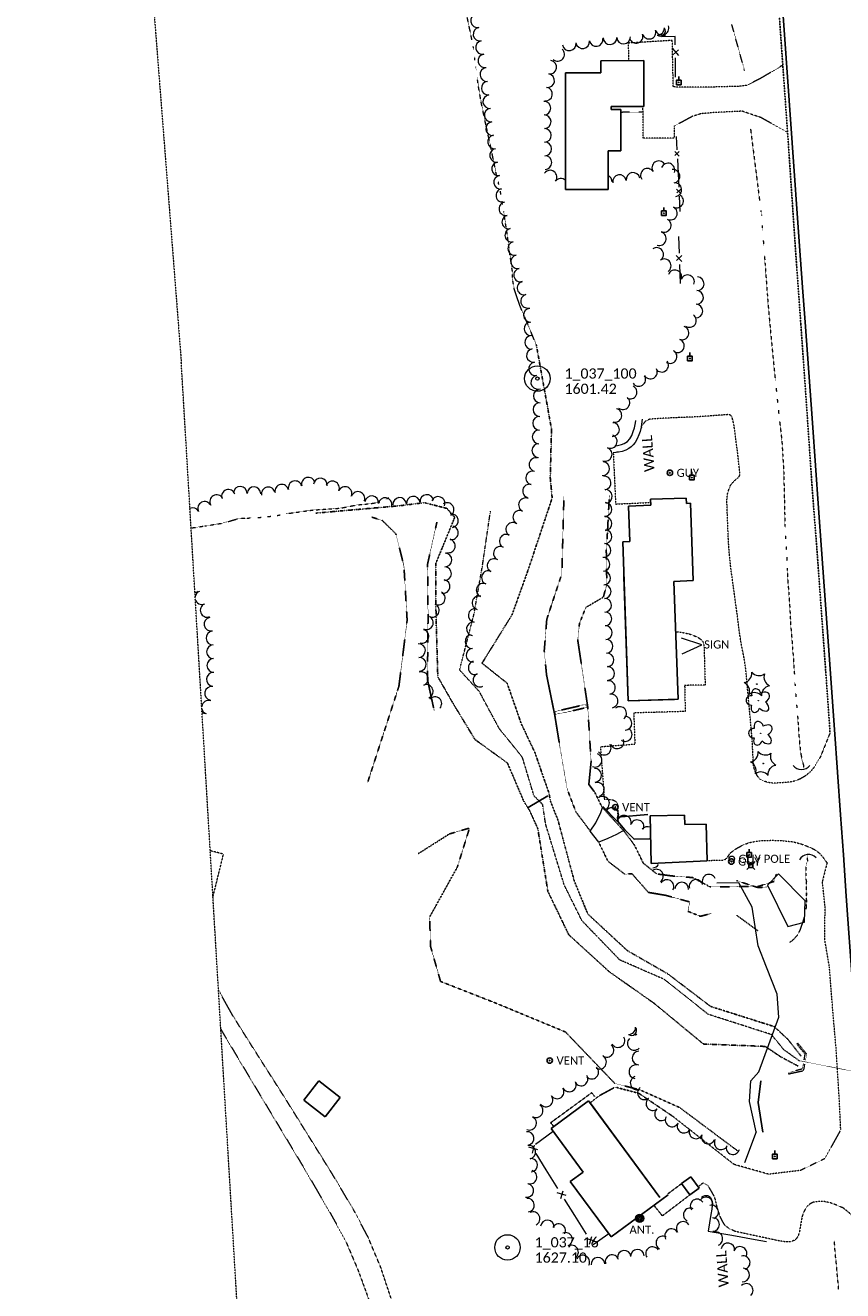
# Model space of a CAD drawing. Extents: x 386237 to 390135, y 96958 to 113752.
# Tile 82 of 116: x 387990 to 388472, y 106480 to 107226. Entities that reach past the tile are written whole.
import ezdxf
from ezdxf.enums import TextEntityAlignment as Align
from ezdxf.lldxf.tags import DXFTag

# ---------------------------------------------------------------- set-up
doc = ezdxf.new("R2010")
doc.units = 0
doc.header["$MEASUREMENT"] = 0
for name, pattern in [('Echnl', [0.68, 0.25, -0.03, 0.02, -0.03, 0.02, -0.03, 0.02, -0.03, 0.25]), ('Wisdot1', [0.0625, 0.03125, -0.03125]), ('Wisdot3', [0.1875, 0.125, -0.0625]), ('Wisdot5', [0.1, 0.05, -0.05]), ('Wisdot6', [0.375, 0.125, -0.0625, 0.03125, -0.0625, 0.03125, -0.0625])]:
    doc.linetypes.add(name, pattern=pattern)
for name, color, linetype, lineweight in [('E_BLD', 231, 'Continuous', 25), ('E_BLD_Steps', 31, 'Wisdot1', 25), ('E_DRN', 41, 'Continuous', 18), ('E_DRN_Pipe', 171, 'Wisdot5', 18), ('E_DRN_RipRap', 41, 'Eripr', 18), ('E_DTM_BreakLines', 31, 'Continuous', 25), ('E_DTM_SlopeBottom', 81, 'Wisdot1', 25), ('E_DTM_SlopeTop', 81, 'Wisdot1', 25), ('E_DWY', 51, 'Wisdot3', 18), ('E_LAND_TreeLine', 81, 'Etrel', 18), ('E_LAND_Vegetation', 81, 'Continuous', 18), ('E_MAP_Limits', 81, 'Wisdot3', 18), ('E_MAP_PassPoints', 41, 'Continuous', 18), ('E_MISCPROP', 31, 'Continuous', 18), ('E_MISCPROP_HvyDash', 231, 'Wisdot3', 25), ('E_MISCPROP_Railing', 31, 'Continuous', 18), ('E_MISCPROP_Solid', 231, 'Continuous', 18), ('E_PATH_Sidewalk', 51, 'Wisdot5', 18), ('E_RDWY', 21, 'Continuous', 25), ('E_RDWY_AsphConc', 201, 'Continuous', 25), ('E_RDWY_Gravel', 21, 'Wisdot3', 25), ('E_SGN', 21, 'Continuous', 18), ('E_STRUCT', 41, 'Continuous', 25), ('E_STRUCT_WingWall', 41, 'Wisdot1', 18), ('E_UTL_AG_Bold', 31, 'Continuous', 25), ('E_UTL_EGuyPole', 201, 'Continuous', 18), ('E_UTL_EGuyWire', 201, 'Continuous', 25), ('E_UTL_EPowerPole', 231, 'Eelec', 25), ('E_WAL', 41, 'Continuous', 25), ('E_WTR', 131, 'Wisdot6', 18), ('E_WTR_Channel', 131, 'Echnl', 18), ('E_WTR_Edge', 131, 'Echnl', 25), ('E_WTR_FlowLine', 131, 'Wisdot6', 18)]:
    doc.layers.add(name, color=color, linetype=linetype, lineweight=lineweight)
doc.styles.add('CalibriLight', font='calibril.ttf')
tags = doc.linetypes.add('Eelec', pattern='A,0.275,-0.05,["E",CalibriLight,S=0.07,R=0,X=-0.025,Y=-0.035],-0.05,0.875', length=1.25).pattern_tags.tags
tags[6] = DXFTag(74, 10)
doc.linetypes.add('Eripr', pattern='A,0,[90,dgnlstyle-ewdotudls.shx,S=0.000323,R=0,X=0,Y=0],-0.032175,[91,dgnlstyle-ewdotudls.shx,S=0.000413,R=0,X=0,Y=0],-0.051695,[92,dgnlstyle-ewdotudls.shx,S=0.000348,R=0,X=0,Y=0],-0.03362', length=0.11749)
doc.linetypes.add('Etrel', pattern='A,0,[14,dgnlstyle-ewdotudls.shx,S=0.00065925,R=0,X=0,Y=0],-0.082294', length=0.082294)

# ---------------------------------------------------------------- blocks, each defined once
blk = doc.blocks.new('PP')
at = {"layer": 'E_MAP_PassPoints', "lineweight": 0}
for radius in [7.5, 0.96]:
    blk.add_circle((0, 0), radius, dxfattribs=at)
blk = doc.blocks.new('ANT')
at = {"color": 0, "linetype": 'ByBlock', "lineweight": -2, "transparency": 16777216, "style": 'CalibriLight'}
blk.add_text('ANT.', height=12, dxfattribs=at).set_placement((0, 0), align=Align.MIDDLE_CENTER)
blk = doc.blocks.new('CULV')
at = {"color": 0, "linetype": 'ByBlock', "lineweight": -2, "transparency": 16777216}
blk.add_arc((0, 12.3), 12.3, 216.8699, 323.1301, dxfattribs=at)
blk = doc.blocks.new('GPOL')
at = {"color": 0, "linetype": 'ByBlock', "lineweight": -2, "transparency": 16777216}
for radius in [4, 0.5]:
    blk.add_circle((0, 0), radius, dxfattribs=at)
at = {"color": 0, "linetype": 'ByBlock', "lineweight": -2, "transparency": 16777216, "style": 'CalibriLight'}
blk.add_text('GUY POLE', height=12, dxfattribs=at).set_placement((10, 0), align=Align.MIDDLE_LEFT)
blk = doc.blocks.new('GUY')
at = {"color": 0, "linetype": 'ByBlock', "lineweight": -2, "transparency": 16777216}
for radius in [4, 0.5]:
    blk.add_circle((0, 0), radius, dxfattribs=at)
at = {"color": 0, "linetype": 'ByBlock', "lineweight": -2, "transparency": 16777216, "style": 'CalibriLight'}
blk.add_text('GUY', height=12, dxfattribs=at).set_placement((10, 0), align=Align.MIDDLE_LEFT)
blk = doc.blocks.new('PED')
at = {"color": 0, "linetype": 'ByBlock', "lineweight": -2, "transparency": 16777216}
for p, q in [((-2.5, 2.5), (-5.3, 5.3)), ((2.5, 2.5), (5.3, 5.3)), ((-2.5, -2.5), (-5.3, -5.3)), ((2.5, -2.5), (5.3, -5.3))]:
    blk.add_line(p, q, dxfattribs=at)
at = {"color": 0, "linetype": 'ByBlock', "lineweight": -2, "transparency": 16777216, "flags": 128}
blk.add_lwpolyline([(-2.5, -2.5), (2.5, -2.5), (2.5, 2.5), (-2.5, 2.5)], close=True, dxfattribs=at)
blk = doc.blocks.new('CTRE')
at = {"color": 0, "linetype": 'ByBlock', "lineweight": -2, "transparency": 16777216}
blk.add_circle((0, 0), 0.223, dxfattribs=at)
for centre, start, end in [((-12, 9), 280.2067, 5.9716), ((-13.8, -5.9), 340.2113, 65.9762), ((1.8, 14.9), 220.2113, 305.9762), ((13.8, 5.9), 160.2113, 245.9762), ((-1.8, -14.9), 40.2113, 125.9762)]:
    blk.add_arc(centre, 7.87, start, end, dxfattribs=at)
at = {"color": 0, "linetype": 'ByBlock', "lineweight": -2, "transparency": 16777216, "extrusion": (0, 0, -1)}
blk.add_arc((-12, -9), 7.87, 354.0728, 79.7489, dxfattribs=at)
blk = doc.blocks.new('POLE')
at = {"color": 0, "linetype": 'ByBlock', "lineweight": -2, "transparency": 16777216}
for radius in [4.46, 3.35, 2.23, 1.12]:
    blk.add_circle((0, 0), radius, dxfattribs=at)
blk = doc.blocks.new('PPOL')
at = {"color": 0, "linetype": 'ByBlock', "lineweight": -2, "transparency": 16777216}
blk.add_line((-0.1, 4.5), (-0.1, 11.6), dxfattribs=at)
at = {"color": 0, "linetype": 'ByBlock', "lineweight": -2, "transparency": 16777216, "flags": 128}
blk.add_lwpolyline([(-4.6, -4.5), (4.4, -4.5), (4.4, 4.5), (-4.6, 4.5)], close=True, dxfattribs=at)
at = {"color": 0, "linetype": 'ByBlock', "lineweight": -2, "transparency": 16777216}
blk.add_circle((0, 0), 0.582, dxfattribs=at)
blk = doc.blocks.new('SDSH')
at = {"color": 0, "linetype": 'ByBlock', "lineweight": -2, "transparency": 16777216}
blk.add_circle((0, 0), 1.5, dxfattribs=at)
for centre, radius, start, end in [((-8.6, 8.6), 10.7, 233.5697, 36.4341), ((-14.7, 14.7), 14.7, 268.683, 1.317)]:
    blk.add_arc(centre, radius, start, end, dxfattribs=at)
blk = doc.blocks.new('SIGN')
at = {"color": 0, "linetype": 'ByBlock', "lineweight": -2, "transparency": 16777216, "style": 'CalibriLight'}
blk.add_text('SIGN', height=12, dxfattribs=at).set_placement((0, 0), align=Align.MIDDLE_CENTER)
blk = doc.blocks.new('DTRE')
at = {"color": 0, "linetype": 'ByBlock', "lineweight": -2, "transparency": 16777216}
blk.add_circle((-0.2, 0), 0.183, dxfattribs=at)
for centre, major_axis, ratio in [((-5.9, 0.2), (4.93, -0.12), 0.832022), ((-1.9, 5.3), (1.36, -4.98), 0.782863), ((4.1, 2.7), (-5.27, -2.93), 0.691916), ((-2.5, -5.2), (1.8, 4.86), 0.716896), ((3.5, -3.7), (-5.01, 4.58), 0.560249)]:
    blk.add_ellipse(centre, major_axis=major_axis, ratio=ratio, start_param=1.570796, end_param=4.712389, dxfattribs=at)
blk = doc.blocks.new('VENT')
at = {"color": 0, "linetype": 'ByBlock', "lineweight": -2, "transparency": 16777216}
for radius in [4, 0.5]:
    blk.add_circle((0, 0), radius, dxfattribs=at)
at = {"color": 0, "linetype": 'ByBlock', "lineweight": -2, "transparency": 16777216, "style": 'CalibriLight'}
blk.add_text('VENT', height=12, dxfattribs=at).set_placement((10, 0), align=Align.MIDDLE_LEFT)

msp = doc.modelspace()

# ---------------------------------------------------------------- linework, layer by layer
at = {"layer": 'E_BLD', "ltscale": 5}
for p, q in [((388354.83, 107205.38), (388329.56, 107205.35)), ((388329.56, 107205.35), (388329.56, 107198.13)), ((388354.86, 107178.43), (388354.83, 107205.38)), ((388329.56, 107198.13), (388308.59, 107198.12)), ((388308.59, 107198.12), (388308.65, 107129.5)), ((388335.6, 107178.41), (388354.86, 107178.43)), ((388335.61, 107176.5), (388335.6, 107178.41)), ((388341.36, 107176.5), (388335.61, 107176.5)), ((388341.38, 107152.2), (388341.36, 107176.5)), ((388333.84, 107152.19), (388341.38, 107152.2)), ((388333.86, 107129.52), (388333.84, 107152.19)), ((388308.65, 107129.5), (388333.86, 107129.52)), ((388358.78, 106946.86), (388379.89, 106947.61)), ((388358.9, 106943.36), (388358.78, 106946.86)), ((388379.89, 106947.61), (388380, 106944.39)), ((388345.82, 106942.9), (388358.9, 106943.36)), ((388346.56, 106921.96), (388345.82, 106942.9)), ((388380, 106944.39), (388382.4, 106944.48)), ((388382.4, 106944.48), (388384.01, 106898.91)), ((388342.39, 106921.81), (388346.56, 106921.96)), ((388345.52, 106828.05), (388342.39, 106921.81)), ((388345.52, 106828.05), (388343.08, 106901.15)), ((388384.01, 106898.91), (388372.56, 106898.5)), ((388372.56, 106898.5), (388375.01, 106829.02)), ((388375.01, 106829.02), (388345.52, 106828.05)), ((388372.95, 106828.95), (388345.52, 106828.05)), ((388358.55, 106760.28), (388378.88, 106760.7)), ((388359.13, 106732.29), (388358.55, 106760.28)), ((388378.88, 106760.7), (388379, 106755.14)), ((388379, 106755.14), (388391.66, 106755.4)), ((388391.66, 106755.4), (388392.23, 106733.69)), ((388392.23, 106733.69), (388359.13, 106732.29)), ((388154.36, 106592.72), (388163.2, 106604.12)), ((388163.2, 106604.12), (388175.81, 106594.34)), ((388166.97, 106582.94), (388154.36, 106592.72)), ((388175.81, 106594.34), (388166.97, 106582.94)), ((388300.21, 106576.04), (388322.33, 106592.35)), ((388322.33, 106592.35), (388364.36, 106535.28)), ((388364.36, 106535.28), (388323.23, 106591.13)), ((388319.16, 106550.35), (388300.21, 106576.04)), ((388311.52, 106544.72), (388319.16, 106550.35)), ((388335.58, 106512.09), (388311.52, 106544.72)), ((388382.49, 106547.51), (388377.13, 106543.56)), ((388377.13, 106543.56), (388382.01, 106536.94)), ((388387.37, 106540.88), (388382.49, 106547.51)), ((388369.22, 106536.89), (388335.58, 106512.09)), ((388382.01, 106536.94), (388387.37, 106540.88))]:
    msp.add_line(p, q, dxfattribs=at)
at = {"layer": 'E_BLD_Steps', "flags": 128}
for points in [[(388302.52, 106820.1), (388302.16, 106821.69), (388308.09, 106823.06), (388314.98, 106824.65), (388318.9, 106825.65), (388320.62, 106825.96), (388321.15, 106824.26), (388319.43, 106823.77)], [(388302.52, 106820.1), (388308.48, 106821.21), (388315.45, 106822.8), (388319.43, 106823.77)]]:
    msp.add_lwpolyline(points, dxfattribs=at)
at = {"layer": 'E_DRN_Pipe', "flags": 128}
msp.add_lwpolyline([(388447.15, 106615.85), (388568.15, 106591.83)], dxfattribs=at)
at = {"layer": 'E_DRN_RipRap', "flags": 128}
msp.add_lwpolyline([(388343.69, 106752.1), (388338.72, 106749.23), (388333.67, 106746.93), (388328.26, 106744.7), (388323.28, 106751.28), (388326.58, 106756.16), (388329.49, 106762.2), (388330.7, 106765.81), (388339.04, 106757.15), (388343.69, 106752.1)], dxfattribs=at)
at = {"layer": 'E_DTM_BreakLines', "flags": 128}
for points in [[(388325.66, 106774.71), (388322.4, 106778.68), (388323.76, 106792.62)], [(388425.05, 106573.83), (388422.21, 106591.35), (388423.82, 106604.11)]]:
    msp.add_lwpolyline(points, dxfattribs=at)
at = {"layer": 'E_DTM_SlopeBottom', "flags": 128}
for points in [[(388323.28, 106751.28), (388314.83, 106762.58), (388309.68, 106776.01), (388305.26, 106801.67), (388302.41, 106819.33), (388301.92, 106821.78), (388297.5, 106843.39), (388296.15, 106857.55), (388297.64, 106876.12), (388306.52, 106902.94), (388307.76, 106948.47)], [(388192.02, 106779.86), (388210.49, 106836.69), (388215.34, 106875.57), (388213.44, 106907.64), (388208.7, 106926.48), (388200.79, 106934.31), (388194.42, 106936.36)], [(388347.91, 106726.13), (388343.55, 106725.94), (388333.69, 106733.53), (388328.26, 106744.7)], [(388381.86, 106709.55), (388367.8, 106713.42), (388357.53, 106715.16), (388347.91, 106726.13)], [(388394.6, 106702.75), (388388.16, 106701.08), (388380.87, 106704), (388381.86, 106709.55)]]:
    msp.add_lwpolyline(points, dxfattribs=at)
at = {"layer": 'E_DTM_SlopeBottom'}
msp.add_lwpolyline([(388422.09, 106692.48), (388409.51, 106701.74)], dxfattribs=at)
at = {"layer": 'E_DTM_SlopeTop', "flags": 128}
for points in [[(388333.38, 106927.06), (388334.52, 106948.83)], [(388231.34, 106822.09), (388227.3, 106840.58), (388227.67, 106877.51), (388227.41, 106908.8), (388232.87, 106933.36)], [(388323.76, 106792.62), (388321.78, 106824.51), (388315.91, 106863.81), (388316.91, 106873.62), (388320.6, 106883.07), (388330.97, 106889.17), (388333.02, 106896.64), (388332.72, 106917.05), (388333.38, 106927.06)], [(388349.28, 106743.1), (388343.41, 106751), (388330.04, 106765.69), (388325.66, 106774.71)], [(388410.4, 106562.64), (388375.93, 106588.37), (388352.37, 106598.85), (388337.72, 106602.58), (388308.64, 106632.91), (388267.37, 106650.01), (388235.04, 106662.68), (388229.13, 106683.34), (388228.58, 106700.63), (388244.97, 106730.19), (388252.1, 106753.07), (388240.3, 106749.64), (388221.73, 106737.91)], [(388421.94, 106718.58), (388393.77, 106718.5), (388383.62, 106723.9), (388371.15, 106724.9), (388362.44, 106726.06), (388354.54, 106732.38), (388349.28, 106743.1)], [(388432.96, 106725.86), (388431.54, 106721.59)], [(388421.94, 106718.58), (388431.54, 106721.59)]]:
    msp.add_lwpolyline(points, dxfattribs=at)
at = {"layer": 'E_DTM_SlopeTop'}
msp.add_lwpolyline([(388409.49, 106722.09), (388422.3, 106717.95), (388428.49, 106718.48)], dxfattribs=at)
at = {"layer": 'E_DWY', "flags": 128}
for points in [[(388436.76, 107202.71), (388423.69, 107194.93), (388415.63, 107190.84), (388410.71, 107190.22), (388395.79, 107189.82), (388378.5, 107189.68), (388372.21, 107189.91), (388371.61, 107217.29), (388345.61, 107215.73), (388345.88, 107205.37)], [(388439.56, 107163.16), (388423.91, 107171.81), (388412.78, 107175.58), (388396.41, 107174.8), (388388.35, 107174.07), (388383.58, 107172.56), (388376.41, 107168.73), (388372.77, 107166.92), (388372.79, 107159.73), (388354.49, 107159.78), (388354.43, 107174.6), (388354.2, 107178.43)], [(388464.61, 106809.25), (388459.07, 106795.41), (388455.52, 106789.26), (388452.98, 106786.23), (388449.89, 106783.71), (388447.01, 106782.03), (388443.98, 106780.83), (388440.93, 106780.2), (388436.56, 106779.8), (388431.31, 106779.53), (388428.05, 106779.92), (388425.09, 106780.98), (388423.03, 106782.12), (388421.63, 106783.99), (388420.41, 106786.48), (388419.75, 106788.59), (388419.38, 106791.24), (388418.72, 106805.42), (388416.66, 106827.87), (388414.92, 106846.92), (388413.9, 106853.49), (388412.26, 106861.67), (388410.88, 106870.68), (388409.91, 106878.73), (388408.03, 106892.6), (388406.29, 106905.01), (388405.26, 106914.45), (388404.72, 106922.18), (388404.38, 106929.93), (388403.95, 106941.4), (388403.78, 106946.28), (388404.19, 106950.03), (388404.94, 106952.61), (388406.05, 106955.25), (388408.08, 106957.72), (388410.22, 106959.41), (388411.24, 106960.57), (388411.49, 106961.52), (388411.42, 106962.88), (388410.15, 106974.23), (388407.94, 106990.85), (388406.89, 106995.11), (388406.18, 106996.23), (388405.76, 106996.46), (388404.72, 106996.78), (388386.71, 106995.46), (388367.66, 106994.66), (388358.53, 106994.09), (388357.23, 106993.62), (388355.91, 106992.83), (388355.12, 106992.14), (388354.51, 106991.21), (388354.05, 106990.4), (388353.13, 106988.6)], [(388336.84, 106974.3), (388338.23, 106944.05), (388358.85, 106945)], [(388373.61, 106868.91), (388377.44, 106868.43), (388382.33, 106867.29), (388386.39, 106865.7), (388388.88, 106864), (388389.76, 106862.77), (388390.17, 106861.76), (388390.3, 106860.66), (388391, 106837.37), (388378.9, 106837.17), (388379.24, 106821.79), (388348.9, 106820.94), (388349.57, 106802.41), (388329.29, 106800.87), (388330.78, 106780.79), (388331.5, 106770.15), (388334.88, 106769.94), (388336.41, 106769.73), (388337.11, 106769.5), (388338.06, 106768.98), (388338.48, 106768.64), (388339.01, 106768.03), (388339.36, 106767.38), (388339.47, 106767.01), (388339.53, 106766.42), (388339.37, 106759.55)], [(388392.97, 106734.05), (388400.3, 106734.11), (388402.02, 106734.31), (388402.95, 106734.68), (388403.77, 106735.41), (388404.55, 106736.48), (388405.43, 106737.83), (388406.34, 106738.81), (388407.49, 106739.68), (388408.8, 106740.6), (388410.92, 106741.85), (388413.81, 106743.33), (388416.92, 106744.49), (388421.08, 106745.33), (388425.16, 106745.76), (388430.95, 106745.89), (388436.33, 106745.67), (388442.73, 106745.01), (388447.29, 106743.81), (388451.26, 106742.35), (388455.28, 106740.55), (388458.16, 106738.46), (388460.59, 106735.65), (388462.82, 106732.51), (388460.05, 106721.6)], [(388100.89, 106712.53), (388107.1, 106737.73), (388099.27, 106739.71)], [(388461.48, 106687.41), (388461.69, 106706.73), (388460.05, 106721.6)], [(388464.26, 106671.01), (388461.48, 106687.41)], [(388470.91, 106575.32), (388470.12, 106592.18), (388469.1, 106608.65), (388468.08, 106624.46), (388466.77, 106639.2), (388465.31, 106657.14), (388464.26, 106671.01)], [(388210.76, 106407.35), (388211.91, 106417.86), (388212.39, 106427.81), (388212.03, 106438.22), (388211.26, 106448.92), (388209.7, 106458.88), (388206.27, 106474.73), (388199.74, 106494.29), (388192.39, 106511.79), (388184.21, 106527.34), (388171.31, 106549.05), (388156.27, 106573.2), (388143.08, 106594.39), (388123.07, 106625.82), (388112.61, 106642.47), (388104.14, 106657.71)], [(388105.51, 106634.48), (388125.8, 106600.52), (388153.99, 106553.65), (388169.98, 106526.2), (388178.89, 106510.19), (388186.34, 106492.69), (388193.13, 106474.15), (388196.91, 106459.64), (388198.54, 106447.96), (388199.38, 106438.07), (388199.57, 106426.74), (388198.06, 106407.68)], [(388328.72, 106595.43), (388323.23, 106591.13)], [(388408.03, 106554.82), (388371.64, 106583.38)], [(388470.51, 106574.57), (388461.48, 106558.2), (388447.24, 106551.31), (388428.42, 106549.06), (388408.03, 106554.82)], [(388396.26, 106536.21), (388394.45, 106539.47), (388392.47, 106542.49), (388391.41, 106543.24), (388390.58, 106543.67), (388389.77, 106543.75), (388388.88, 106543.25), (388386.91, 106541.51)], [(388485.99, 106510.33), (388480.13, 106521.28), (388477.07, 106525.39), (388472.39, 106529.15), (388468.76, 106530.77), (388465.01, 106532.11), (388461.55, 106532.92), (388458.4, 106533.05), (388454.72, 106532.62), (388452.85, 106531.58), (388451.14, 106530.13), (388449.34, 106527.32), (388448.12, 106524.12), (388447.35, 106519.84), (388446.59, 106515.29), (388445.75, 106512.52), (388444.07, 106510.25), (388441.38, 106509.31), (388437.68, 106509.29), (388433.82, 106509.94), (388408.95, 106515.28), (388405.32, 106516.9), (388402.63, 106518.97), (388401.01, 106521.63), (388399.65, 106524.59), (388398.54, 106528.1), (388397.56, 106531.61), (388397.04, 106534.19), (388396.26, 106536.21)]]:
    msp.add_lwpolyline(points, dxfattribs=at)
at = {"layer": 'E_LAND_TreeLine'}
for p, q in [((388434.27, 106726.18), (388427.82, 106719.39)), ((388449.89, 106710.25), (388434.27, 106726.18)), ((388410.83, 106720.71), (388397.8, 106720.56)), ((388418.76, 106706.52), (388410.83, 106720.71)), ((388427.82, 106719.39), (388439.63, 106695.12)), ((388449.48, 106697.64), (388449.89, 106710.25)), ((388422.2, 106683.65), (388418.76, 106706.52)), ((388439.63, 106695.12), (388449.48, 106697.64)), ((388427.11, 106671.15), (388422.2, 106683.65)), ((388433.52, 106655.27), (388427.11, 106671.15)), ((388434.37, 106641.72), (388433.52, 106655.27)), ((388422.72, 106609.43), (388434.37, 106641.72)), ((388417.1, 106591.93), (388417.98, 106604.04)), ((388417.98, 106604.04), (388422.72, 106609.43)), ((388421.12, 106574.12), (388417.1, 106591.93)), ((388421.12, 106574.12), (388414.21, 106555.86))]:
    msp.add_line(p, q, dxfattribs=at)
at = {"layer": 'E_LAND_Vegetation'}
for centre, radius, start, end in [((388256.84, 107228.9), 4.01, 100.43486, 280.41954), ((388258.29, 107221.02), 4.01, 100.43486, 280.41954), ((388357.96, 107222.15), 4.01, 197.80872, 17.7934), ((388365.59, 107224.6), 4.01, 197.80872, 17.7934), ((388259.74, 107213.14), 4.01, 100.43486, 280.41954), ((388310.91, 107215.26), 4.01, 189.0257, 9.01037), ((388318.82, 107216.52), 4.01, 189.0257, 9.01037), ((388326.73, 107217.78), 4.01, 189.0257, 9.01037), ((388334.91, 107218.92), 4.01, 182.35838, 2.34305), ((388342.91, 107219.25), 4.01, 182.35838, 2.34305), ((388350.33, 107219.7), 4.01, 197.80872, 17.7934), ((388261.19, 107205.26), 4.01, 100.43486, 280.41954), ((388304.06, 107209.11), 4.01, 228.38078, 48.36546), ((388262.28, 107197.17), 4.01, 96.12274, 276.10742), ((388299.4, 107201.5), 4.01, 261.12165, 81.10633), ((388263.14, 107189.2), 4.01, 96.12274, 276.10742), ((388298.16, 107193.59), 4.01, 261.12165, 81.10633), ((388263.99, 107181.23), 4.01, 96.12274, 276.10742), ((388296.92, 107185.67), 4.01, 261.12165, 81.10633), ((388264.85, 107173.26), 4.01, 96.12274, 276.10742), ((388295.99, 107177.36), 4.01, 271.16061, 91.14529), ((388265.7, 107165.29), 4.01, 96.12274, 276.10742), ((388296.15, 107169.35), 4.01, 271.16061, 91.14529), ((388296.31, 107161.34), 4.01, 271.16061, 91.14529), ((388266.82, 107157.45), 4.01, 98.60396, 278.58864), ((388296.46, 107153.34), 4.01, 270.7119, 90.69658), ((388268.02, 107149.53), 4.01, 98.60396, 278.58864), ((388296.56, 107145.33), 4.01, 270.7119, 90.69658), ((388269.21, 107141.6), 4.01, 98.60396, 278.58864), ((388299.6, 107136.73), 4.01, 323.16741, 143.15209), ((388348.48, 107135.44), 4.02, 9.56243, 189.54711), ((388356.93, 107137.8), 4.02, 33.39563, 213.3803), ((388363.64, 107142.22), 4.02, 33.39563, 213.3803), ((388369.07, 107140.94), 4.02, 339.3472, 159.33188), ((388372.1, 107137.3), 4.02, 277.58115, 97.56583), ((388270.41, 107133.68), 4.01, 98.60396, 278.58864), ((388306.01, 107131.93), 4.01, 48.89088, 143.15209), ((388332.19, 107133.88), 4.02, 0.21597, 65.47665), ((388340.55, 107134.1), 4.02, 9.56243, 189.54711), ((388373.16, 107129.34), 4.02, 277.58115, 97.56583), ((388271.76, 107125.93), 4.01, 102.58701, 282.57169), ((388374.16, 107122.64), 4.02, 243.12521, 63.10988), ((388273.5, 107118.11), 4.01, 102.58701, 282.57169), ((388370.52, 107115.48), 4.02, 243.12521, 63.10988), ((388275.25, 107110.29), 4.01, 102.58701, 282.57169), ((388366.89, 107108.31), 4.02, 243.12521, 63.10988), ((388276.99, 107102.47), 4.01, 102.58701, 282.57169), ((388364.01, 107100.51), 4.02, 250.92868, 70.91336), ((388278.74, 107094.65), 4.01, 102.58701, 282.57169), ((388362.4, 107091.15), 4.02, 304.10732, 124.092), ((388280.49, 107086.83), 4.01, 102.58701, 282.57169), ((388366.91, 107084.49), 4.02, 304.10732, 124.092), ((388282.23, 107079.01), 4.01, 102.58701, 282.57169), ((388373.12, 107077.97), 4.02, 338.67251, 158.65719), ((388284.25, 107071.34), 4.01, 104.89406, 284.87874), ((388380.61, 107075.05), 4.02, 338.67251, 158.65719), ((388386.31, 107073.9), 4.02, 267.17362, 87.15829), ((388286.31, 107063.59), 4.01, 104.89406, 284.87874), ((388385.92, 107065.88), 4.02, 267.17362, 87.15829), ((388287.92, 107055.34), 4.01, 92.89076, 272.87544), ((388385.52, 107057.85), 4.02, 267.17362, 87.15829), ((388288.33, 107047.33), 4.01, 92.89076, 272.87544), ((388381.74, 107052.24), 4.02, 234.60847, 54.59314), ((388288.73, 107039.33), 4.01, 92.89076, 272.87544), ((388377.32, 107044.9), 4.02, 250.93001, 70.91469), ((388289.73, 107031.62), 4.01, 99.24661, 279.23128), ((388374.7, 107037.3), 4.02, 250.93001, 70.91469), ((388291.02, 107023.71), 4.01, 99.24661, 279.23128), ((388365.36, 107025.88), 4.02, 217.08155, 37.06623), ((388370.33, 107030.97), 4.02, 238.75646, 58.74114), ((388358.77, 107021.86), 4.02, 208.57872, 28.5634), ((388292.3, 107015.8), 4.01, 99.24661, 279.23128), ((388346.75, 107009.98), 4.02, 243.72178, 63.70646), ((388351.83, 107017.46), 4.02, 213.30896, 33.29364), ((388293.75, 107007.76), 4.02, 88.61378, 268.59846), ((388342.54, 107003.74), 4.02, 230.36117, 50.34584), ((388293.55, 106999.72), 4.02, 88.61378, 268.59846), ((388337.8, 106996.33), 4.02, 255.16696, 75.15164), ((388293.36, 106991.68), 4.02, 88.61378, 268.59846), ((388336.4, 106987.97), 4.02, 268.20962, 88.1943), ((388293.13, 106983.63), 4.02, 88.33896, 268.32364), ((388335.09, 106980.92), 4.02, 246.97309, 66.95777), ((388292.89, 106975.59), 4.02, 88.33896, 268.32364), ((388332.1, 106973.37), 4.02, 249.18846, 69.17314), ((388291.28, 106967.32), 4.02, 77.27554, 257.26022), ((388330.59, 106964.95), 4.02, 264.58517, 84.56985), ((388289.36, 106959.43), 4.02, 75.4166, 255.40128), ((388331.49, 106956.51), 4.02, 276.79147, 96.77615), ((388116.96, 106950.44), 4.02, 358.05871, 178.04339), ((388125, 106950.17), 4.02, 358.05871, 178.04339), ((388133.51, 106950.02), 4.02, 11.14523, 191.12991), ((388141.4, 106951.58), 4.02, 11.14523, 191.12991), ((388149.32, 106953.65), 4.02, 15.00216, 194.98684), ((388157.09, 106955.73), 4.02, 15.00216, 194.98684), ((388164.21, 106955.29), 4.02, 352.60295, 172.58763), ((388171.36, 106953.51), 4.02, 336.25924, 156.24392), ((388178.72, 106950.27), 4.02, 336.25924, 156.24392), ((388287.47, 106951.68), 4.02, 77.00254, 256.98721), ((388095.97, 106941.51), 4.02, 27.11284, 207.09752), ((388103.09, 106945.49), 4.02, 30.24464, 210.22932), ((388110.02, 106948.6), 4.02, 19.08122, 199.0659), ((388186.34, 106947.36), 4.02, 339.25249, 159.23717), ((388194.44, 106944.81), 4.02, 352.65887, 172.64355), ((388202.42, 106943.78), 4.02, 352.65887, 172.64355), ((388210.87, 106943.84), 4.02, 4.91147, 184.89615), ((388218.97, 106944.54), 4.02, 7.34797, 187.33265), ((388226.95, 106945.57), 4.02, 7.34797, 187.33265), ((388233.62, 106944.4), 4.02, 338.89693, 158.88161), ((388285.06, 106943.6), 4.02, 65.65652, 245.64119), ((388332.13, 106948.59), 4.02, 274.1412, 94.12588), ((388089.01, 106937.81), 4.02, 31.45644, 115.00691), ((388238.92, 106940.76), 4.02, 304.05796, 124.04264), ((388241.45, 106934.24), 4.02, 279.99631, 99.98098), ((388281.74, 106936.28), 4.02, 65.65652, 245.64119), ((388331.99, 106940.87), 4.02, 265.86916, 85.85383), ((388241.42, 106927.11), 4.02, 258.73274, 78.71741), ((388277.56, 106929.12), 4.02, 58.8387, 238.82337), ((388332.03, 106932.56), 4.02, 273.37376, 93.35844), ((388239.67, 106919.38), 4.02, 255.56592, 75.5506), ((388273.76, 106922.16), 4.02, 61.9053, 241.88998), ((388332.01, 106924.83), 4.02, 265.28402, 85.2687), ((388270.3, 106915), 4.02, 64.45132, 244.436), ((388331.38, 106916.79), 4.02, 265.94258, 85.92726), ((388237.64, 106911.12), 4.02, 268.44001, 88.42469), ((388266.55, 106907.78), 4.02, 61.84965, 241.83433), ((388330.83, 106908.52), 4.02, 272.52659, 92.51127), ((388237.42, 106903.08), 4.02, 268.44001, 88.42469), ((388263.21, 106900.69), 4.02, 67.18019, 247.16487), ((388331.18, 106900.48), 4.02, 272.52659, 92.51127), ((388236.54, 106895.41), 4.02, 260.12012, 80.10479), ((388260.09, 106893.27), 4.02, 67.18019, 247.16487), ((388331.53, 106892.47), 4.02, 271.7305, 91.71518), ((388089.97, 106896.02), 4.02, 273.95061, 301.96405), ((388094.39, 106888.87), 4.02, 112.00412, 172.47363), ((388094.39, 106888.87), 4.02, 194.31159, 291.9888), ((388233.73, 106888.61), 4.02, 243.32712, 63.3118), ((388257.68, 106885.85), 4.02, 73.39355, 253.37823), ((388331.77, 106884.43), 4.02, 271.7305, 91.71518), ((388097.4, 106881.41), 4.02, 112.00412, 291.9888), ((388230.17, 106881.34), 4.02, 244.71787, 64.70254), ((388255.45, 106878.46), 4.02, 82.22106, 262.20573), ((388331.95, 106876.4), 4.02, 271.26924, 91.25391), ((388099.71, 106873.3), 4.02, 100.40333, 280.388), ((388226.73, 106874.07), 4.02, 244.71787, 64.70254), ((388254.36, 106870.49), 4.02, 82.22106, 262.20573), ((388332.22, 106868.29), 4.02, 273.13433, 93.119), ((388100.8, 106865.1), 4.02, 93.60718, 273.59185), ((388224.06, 106866.11), 4.02, 255.06178, 75.04646), ((388253.46, 106862.98), 4.02, 94.81616, 274.80084), ((388332.65, 106860.26), 4.02, 273.13433, 93.119), ((388101.15, 106856.98), 4.02, 91.39331, 271.37799), ((388222.08, 106857.67), 4.02, 273.07016, 93.05484), ((388254.14, 106854.96), 4.02, 94.81616, 274.80084), ((388333.19, 106852.19), 4.02, 274.09696, 94.08164), ((388101.35, 106848.94), 4.02, 91.39331, 271.37799), ((388222.51, 106849.64), 4.02, 273.07016, 93.05484), ((388255.41, 106847.53), 4.02, 107.38388, 287.36856), ((388101.06, 106840.74), 4.02, 87.04623, 267.03091), ((388223.76, 106841.11), 4.02, 290.78507, 110.76975), ((388258.24, 106840.31), 4.02, 114.80988, 294.79456), ((388333.61, 106844.24), 4.02, 271.83558, 91.82025), ((388100.07, 106832.51), 4.02, 79.91988, 259.90456), ((388226.61, 106833.59), 4.02, 290.78507, 110.76975), ((388334, 106835.87), 4.02, 281.13907, 101.12375), ((388098.23, 106824.3), 4.02, 69.06702, 173.53431), ((388231.7, 106826.41), 4.02, 317.52285, 137.50753), ((388335.55, 106827.98), 4.02, 281.13907, 101.12375), ((388098.23, 106824.3), 4.02, 193.25091, 249.0517), ((388095.18, 106816.71), 4.02, 65.22371, 100.10156), ((388340.64, 106820.62), 4.02, 307.5985, 127.58318), ((388343.82, 106814.84), 4.02, 271.59599, 91.58066), ((388343.91, 106808.19), 4.02, 235.66373, 55.64841), ((388339.08, 106803.91), 4.02, 201.26294, 21.24761), ((388326.08, 106793.08), 4.02, 247.85649, 67.84117), ((388331.51, 106800.2), 4.02, 212.69531, 32.67999), ((388325.89, 106784.23), 4.02, 272.5227, 92.50738), ((388327.53, 106775.88), 4.02, 286.72566, 106.71034), ((388330.54, 106767.73), 4.02, 305.94864, 125.93332), ((388336.04, 106760.98), 4.02, 325.65611, 145.64079), ((388343.34, 106756.57), 4.02, 340.08139, 160.06607), ((388350.93, 106753.84), 4.02, 340.46399, 160.44866), ((388356.99, 106749.88), 4.02, 64.95396, 141.01296), ((388360.02, 106733.57), 4, 272.52277, 330.28174), ((388362.3, 106724.79), 4, 305.00231, 124.98699), ((388368.47, 106718.65), 4, 329.25233, 149.23701), ((388385.59, 106718.7), 4, 15.59459, 195.57927), ((388393.28, 106721.8), 4, 24.12511, 204.10978), ((388377.17, 106717.11), 4, 357.67858, 177.66326), ((388333.13, 106622.09), 4, 231.46567, 51.45034), ((388339.59, 106627.83), 4, 209.93881, 29.92349), ((388349.21, 106626.17), 4, 135.61501, 315.59969), ((388328.76, 106615.07), 4, 239.47032, 59.455), ((388351.94, 106617.57), 4, 89.51204, 269.49671), ((388324.15, 106609.24), 4, 225.55648, 45.54116), ((388350.07, 106609.5), 4, 81.21329, 261.19797), ((388310.94, 106601.69), 4, 205.87664, 25.86132), ((388317.9, 106605.18), 4, 211.37864, 31.36332), ((388350.88, 106602.78), 4, 108.84271, 288.82739), ((388297.2, 106592.8), 4, 217.42908, 37.41376), ((388303.74, 106597.55), 4, 214.92833, 34.91301), ((388355.17, 106597.03), 4, 129.59821, 309.58289), ((388291.36, 106586.49), 4, 237.25489, 57.23957), ((388360.14, 106590.69), 4, 127.84078, 307.82546), ((388365.23, 106584.65), 4, 130.49621, 310.48089), ((388287.57, 106579.12), 4, 245.95765, 65.94232), ((388371.47, 106581.07), 4, 152.14344, 332.12812), ((388286.11, 106570.17), 4, 277.14104, 97.12571), ((388378.48, 106577.36), 4, 153.82226, 333.80693), ((388385.56, 106573.99), 4, 158.07961, 338.06428), ((388287.12, 106562.14), 4, 279.86888, 99.85355), ((388392.8, 106570.9), 4, 161.27421, 341.25889), ((388400.42, 106567.57), 4, 151.72425, 331.70893), ((388407.35, 106564.71), 4, 164.09071, 344.07539), ((388288.16, 106554.4), 4, 275.16711, 95.15178), ((388287.79, 106547.43), 4, 251.27421, 71.25889), ((388285.86, 106539.41), 4, 258.77104, 78.75572), ((388391.51, 106531.57), 4, 331.55209, 151.53677), ((388286.33, 106530.84), 4, 276.46486, 96.44953), ((388382.14, 106525.14), 4, 64.28653, 244.27121), ((388386.21, 106530.36), 4, 33.70819, 213.69287), ((388394.85, 106526.78), 4, 287.15187, 107.13655), ((388289.63, 106522.85), 4, 295.98557, 115.97024), ((388297.99, 106518.04), 4, 355.40265, 175.38733), ((388378.01, 106517.13), 4, 33.48645, 213.47113), ((388395.41, 106519.45), 4, 270.93274, 90.91742), ((388304.7, 106515.79), 4, 333.04542, 153.0301), ((388308.74, 106510.67), 4, 293.32971, 113.31439), ((388371.15, 106512.84), 4, 30.88308, 210.86775), ((388397.29, 106511.01), 4, 292.93879, 112.92347), ((388312.27, 106503.17), 4, 301.72794, 121.71261), ((388359.95, 106502.25), 4, 32.05942, 212.0441), ((388366.04, 106508.59), 4, 61.5621, 241.54678), ((388404.35, 106504.52), 4, 350.54738, 170.53206), ((388411.6, 106502.4), 4, 339.33032, 159.315), ((388318.88, 106497.32), 4, 332.59104, 152.57572), ((388327.82, 106495.97), 4, 3.85933, 183.84401), ((388336.14, 106497.55), 4, 18.63781, 198.62249), ((388343.31, 106500.06), 4, 7.88146, 187.86614), ((388351.07, 106500.78), 4, 2.5227, 182.50737), ((388413.45, 106496.98), 4, 285.77068, 105.75536), ((388413.12, 106489.7), 4, 266.72004, 86.70472), ((388415.21, 106480.6), 4, 313.12689, 133.11157)]:
    msp.add_arc(centre, radius, start, end, dxfattribs=at)
at = {"layer": 'E_MAP_Limits', "lineweight": 0, "flags": 128}
for points in [[(387990.28, 108453.84), (388034.79, 107636.76), (388082.22, 107027.45)], [(388119.29, 106402.05), (388082.22, 107027.45)]]:
    msp.add_lwpolyline(points, dxfattribs=at)
at = {"layer": 'E_MAP_PassPoints', "lineweight": 0}
for radius in [7.5, 0.96]:
    msp.add_circle((388292.1, 107018.01), radius, dxfattribs=at)
at = {"layer": 'E_MISCPROP_HvyDash', "flags": 128}
for points in [[(388325.81, 106594.92), (388324.13, 106597.08), (388299.93, 106579.39), (388301.78, 106577.2)], [(388377.13, 106543.56), (388368.87, 106537.37)], [(388360.82, 106530.7), (388365.78, 106524.53), (388382.01, 106536.94)]]:
    msp.add_lwpolyline(points, dxfattribs=at)
at = {"layer": 'E_MISCPROP_Railing', "ltscale": 5}
for p, q in [((388375.43, 107208.43), (388371.65, 107212.67)), ((388371.69, 107208.58), (388375.31, 107211.85)), ((388373.03, 107151.81), (388375.74, 107148.99)), ((388375.6, 107151.8), (388373.2, 107149.46)), ((388374.12, 107129.73), (388376.83, 107126.91)), ((388376.7, 107129.72), (388374.29, 107127.38)), ((388373.97, 107090.61), (388377.3, 107087.04)), ((388377.19, 107090.55), (388374.14, 107087.67)), ((388289.13, 106561.57), (388290.5, 106566.18)), ((388292.36, 106563.36), (388286.99, 106564.99)), ((388309.16, 106536.46), (388303.79, 106538.1)), ((388305.93, 106534.67), (388307.3, 106539.28)), ((388325.96, 106509.56), (388320.59, 106511.2)), ((388322.73, 106507.77), (388324.11, 106512.39))]:
    msp.add_line(p, q, dxfattribs=at)
at = {"layer": 'E_MISCPROP_Railing', "flags": 128}
for points in [[(388373.36, 107214.65), (388373.3, 107219.62), (388365.23, 107219.34)], [(388373.56, 107195.6), (388373.44, 107207.07)], [(388373.97, 107160.69), (388374.36, 107152.8)], [(388374.62, 107147.58), (388375.06, 107138.61)], [(388375.06, 107138.61), (388375.45, 107130.72)], [(388375.71, 107125.5), (388376.16, 107116.53)], [(388375.32, 107101.68), (388375.65, 107091.82)], [(388375.88, 107085.3), (388376.26, 107074.09)], [(388353.79, 106994.14), (388353.66, 106992.62), (388353.29, 106989.31), (388352.72, 106986.87), (388351.98, 106984.77), (388350.85, 106982.42), (388349.67, 106980.38), (388348.54, 106979.02), (388347.37, 106977.74), (388346.02, 106976.73), (388344.32, 106975.82), (388342.01, 106974.97), (388339.96, 106974.68), (388338.89, 106974.63), (388338.3, 106974.52), (388336.84, 106974.3)], [(388337.98, 106978.32), (388339.32, 106978.5), (388341.59, 106979.11), (388343.23, 106979.82), (388345.21, 106980.86), (388346.61, 106982.43), (388347.71, 106984.46), (388348.56, 106986.72), (388349.25, 106989.06), (388349.69, 106990.9), (388349.84, 106991.94), (388350.1, 106993.34)], [(388290.97, 106566.86), (388301.36, 106574.48)], [(388297.38, 106551.58), (388291.38, 106561.19)], [(388304.21, 106540.65), (388297.38, 106551.58)], [(388388.85, 106535.48), (388389.89, 106536.06), (388390.9, 106536.51), (388391.8, 106536.6), (388392.29, 106536.53), (388392.88, 106536.31), (388393.68, 106535.82), (388394.11, 106535.26), (388394.51, 106534.58), (388394.94, 106533.37), (388395.09, 106531.65), (388395.15, 106530.46), (388394.86, 106528.48), (388394.38, 106525.42), (388392.85, 106515.58), (388406.67, 106513.07), (388420.53, 106510.6), (388427.24, 106509.37)], [(388314.19, 106524.68), (388308.18, 106534.29)], [(388321.01, 106513.75), (388314.19, 106524.68)], [(388334.16, 106514.01), (388324.99, 106507.38), (388324.98, 106507.4)]]:
    msp.add_lwpolyline(points, dxfattribs=at)
at = {"layer": 'E_PATH_Sidewalk', "flags": 128}
msp.add_lwpolyline([(388354.4, 107175.12), (388344.79, 107175), (388341.36, 107174.89)], dxfattribs=at)
at = {"layer": 'E_RDWY', "flags": 128}
for points in [[(388422.38, 107426.83), (388423.53, 107412.86), (388429.08, 107337.71), (388433.97, 107271.9), (388437.02, 107231.7), (388442.28, 107156.93), (388446.35, 107098.74), (388448.48, 107069.17), (388449.88, 107051.19)], [(388454.24, 106992), (388449.88, 107051.19)], [(388454.24, 106992), (388457.86, 106941.65), (388459.61, 106917.21), (388463.62, 106860.49), (388467.19, 106811.1), (388470.8, 106760.88), (388472.45, 106737.38), (388474.15, 106712.88), (388477.76, 106661.47), (388481.45, 106609.4), (388485.24, 106557.72), (388488.7, 106508.38), (388492.83, 106451.38), (388494.33, 106430.33)]]:
    msp.add_lwpolyline(points, dxfattribs=at)
at = {"layer": 'E_RDWY_AsphConc', "flags": 128}
msp.add_lwpolyline([(388358.24, 106746.75), (388349.1, 106746.45), (388343.69, 106752.1), (388339.8, 106756.66), (388339.37, 106759.55), (388357.23, 106761.1)], dxfattribs=at)
at = {"layer": 'E_RDWY_Gravel', "flags": 128}
for points in [[(388420.51, 107422.5), (388426.43, 107342.68), (388432.77, 107258.97), (388439.84, 107159.22), (388444.5, 107090.27), (388447.39, 107050.06)], [(388447.39, 107050.06), (388450.31, 107008.57), (388454.12, 106952.68), (388456.85, 106917.64), (388462.75, 106835.74), (388464.54, 106810.38), (388464.54, 106809.07)], [(388371.64, 106583.38), (388351.95, 106596.71), (388338.04, 106600.41), (388328.72, 106595.43)]]:
    msp.add_lwpolyline(points, dxfattribs=at)
at = {"layer": 'E_SGN', "ltscale": 5}
for p, q in [((388388.95, 106861.05), (388377.01, 106864.91)), ((388377.41, 106855.75), (388388.95, 106861.05))]:
    msp.add_line(p, q, dxfattribs=at)
at = {"layer": 'E_STRUCT', "flags": 128}
msp.add_lwpolyline([(388286.65, 106765.14), (388298.31, 106772.06)], dxfattribs=at)
at = {"layer": 'E_STRUCT_WingWall', "flags": 128}
for points in [[(388444.99, 106625.86), (388445.65, 106626.29), (388450.63, 106620.08), (388450.86, 106619.28), (388450.14, 106616.32), (388449.37, 106616.51), (388449.96, 106619.86), (388444.99, 106625.86)], [(388439.92, 106608.83), (388440.24, 106608.24), (388448.57, 106610.05), (388449.27, 106611.03), (388449.69, 106613.9), (388448.91, 106614.07), (388448.05, 106611.03), (388439.92, 106608.83)]]:
    msp.add_lwpolyline(points, dxfattribs=at)
at = {"layer": 'E_WTR', "flags": 128}
for points in [[(388253.51, 107217.64), (388252.83, 107221.05), (388250.35, 107232.89), (388247.52, 107241.09), (388245.53, 107245.67)], [(388414.25, 107199.46), (388406.73, 107226.63)], [(388254.68, 107211.7), (388254.66, 107211.81), (388254.29, 107213.68)], [(388255.31, 107205.68), (388255.1, 107207.69)], [(388256.06, 107199.68), (388255.79, 107201.68)], [(388261.91, 107166.93), (388261.44, 107169.11), (388259.2, 107179.8), (388257.58, 107188.95), (388256.6, 107195.68)], [(388268, 107138.32), (388267.63, 107139.88), (388264.59, 107154.69), (388261.91, 107166.93)], [(388417.72, 107165.22), (388423.08, 107122.85)], [(388269.38, 107132.43), (388268.92, 107134.4)], [(388270.63, 107126.51), (388270.28, 107128.5)], [(388271.65, 107120.55), (388271.55, 107121.22), (388271.32, 107122.54)], [(388423.81, 107117), (388424.11, 107114.69), (388424.15, 107114.08)], [(388276.45, 107087.62), (388275.84, 107091.73), (388274.33, 107103.1), (388272.81, 107112.94), (388272.26, 107116.56)], [(388424.59, 107108.2), (388424.81, 107105.26)], [(388425.25, 107099.39), (388425.47, 107096.45)], [(388291.45, 107038.05), (388281.86, 107060.85), (388280.35, 107065.2), (388278.47, 107070.77), (388277.54, 107076.28), (388277.42, 107081.06), (388276.45, 107087.62)], [(388425.91, 107090.58), (388428.05, 107061.82), (388429.31, 107048)], [(388429.31, 107048), (388430.79, 107032.41), (388432.35, 107016.67)], [(388432.8, 107012.35), (388433.02, 107010.2)], [(388433.47, 107005.88), (388433.7, 107003.72)], [(388434.15, 106999.4), (388434.37, 106997.24)], [(388434.86, 106992.93), (388436.22, 106981.19), (388437.3, 106962.85), (388437.33, 106961.56)], [(388437.33, 106961.56), (388437.66, 106947.15), (388437.99, 106932.33), (388438.08, 106930.1)], [(388202.76, 106946.76), (388203.14, 106946.93), (388204.28, 106947.9)], [(388144.35, 106938.37), (388145.09, 106938.51), (388159.98, 106940.56), (388171.86, 106941.31)], [(388171.86, 106941.31), (388173.87, 106941.44), (388177.78, 106941.96), (388185.6, 106943.53), (388190.83, 106944.02), (388195.71, 106944.59), (388199.22, 106945.38)], [(388087.99, 106929.98), (388092.62, 106930.59), (388096.34, 106931.18)], [(388096.34, 106931.18), (388106.37, 106932.77), (388116.32, 106935.58), (388123.51, 106935.89)], [(388127.33, 106936.06), (388127.59, 106936.07), (388129.23, 106936.24)], [(388133.03, 106936.64), (388134.93, 106936.84)], [(388138.71, 106937.33), (388140.59, 106937.68)], [(388438.27, 106925.76), (388438.31, 106924.9), (388438.4, 106923.6)], [(388438.7, 106919.26), (388438.85, 106917.1)], [(388439.04, 106912.76), (388439.12, 106910.6)], [(388439.3, 106906.26), (388439.52, 106901.14), (388440.28, 106891.38), (388440.89, 106882.59), (388441.27, 106874.85)], [(388441.27, 106874.85), (388441.35, 106873.3), (388442.26, 106862.56), (388443.19, 106850.12), (388443.6, 106843.47)], [(388443.86, 106839.14), (388444, 106836.97)], [(388444.3, 106832.64), (388444.49, 106830.48)], [(388444.86, 106826.15), (388445.04, 106823.99)], [(388445.41, 106819.66), (388445.51, 106818.47), (388446.18, 106808.26), (388446.71, 106802.43), (388447.25, 106797.63), (388448.1, 106793.18), (388448.89, 106790.21), (388449.02, 106788.46)], [(388451.21, 106737.43), (388451.22, 106733.54), (388450.69, 106731.82), (388450.32, 106730.22), (388450.26, 106728.03), (388450.3, 106725.84), (388450.44, 106722.56), (388450.68, 106721.58)], [(388450.68, 106714.89), (388450.7, 106714.09), (388450.71, 106713.52)], [(388450.76, 106710.77), (388450.77, 106710.04), (388450.72, 106709.4)], [(388449.68, 106702.63), (388449.68, 106702.6), (388449.19, 106700.06), (388448.38, 106697.34), (388446.92, 106693.12), (388445.46, 106690.1), (388443.27, 106687.65), (388441.85, 106686.33), (388440.79, 106685.68)], [(388450.52, 106706.66), (388450.46, 106705.92), (388450.32, 106705.31)], [(388469.68, 106481.1), (388469.35, 106485.21), (388468.69, 106491.87), (388468.32, 106496.58), (388467.79, 106501.15), (388467.41, 106506.02), (388467.2, 106509.83)]]:
    msp.add_lwpolyline(points, dxfattribs=at)
at = {"layer": 'E_WTR_Channel', "flags": 128}
for points in [[(388430.12, 106631.34), (388392.73, 106643.33), (388366.99, 106663.84), (388340.71, 106675.33), (388318.35, 106698.51), (388307.87, 106719.72), (388296.99, 106755.35), (388295.24, 106766.93), (388290.12, 106772.06), (388283.3, 106794.72), (388269.53, 106811.86), (388257.94, 106833.47), (388246.26, 106846.28), (388254.8, 106879.39), (388259.66, 106907.14), (388264.44, 106939.77)], [(388437.35, 106622.43), (388430.12, 106631.34)], [(388446.7, 106615.74), (388437.35, 106622.43)]]:
    msp.add_lwpolyline(points, dxfattribs=at)
at = {"layer": 'E_WTR_Edge', "flags": 128}
for points in [[(388431.64, 106636.11), (388394.17, 106647.98), (388368.82, 106667.27), (388345.14, 106680.84), (388321.8, 106702.46), (388313.85, 106721.87), (388304.25, 106757.73), (388299.72, 106769.13), (388298.98, 106773.57), (388290.61, 106797.67), (388282.59, 106814.58), (388274.29, 106838.46), (388259.47, 106850.24), (388277.18, 106878.8), (388286.48, 106904.7), (388300.81, 106947.63), (388299.69, 106959.65), (388300.43, 106988.18), (388291.45, 107038.05)], [(388426.43, 106624.38), (388389.94, 106625.83), (388360.91, 106649.79), (388334.57, 106668.33), (388310.58, 106690.24), (388298.28, 106715.79), (388292.32, 106752.88), (388287.5, 106763.42), (388283.98, 106769.13), (388274.43, 106791.44), (388255.34, 106805.26), (388242.58, 106826.25), (388233.41, 106842.25), (388232.36, 106878.44), (388232.22, 106908.98), (388243.37, 106936.19), (388238.76, 106941.49), (388225.51, 106944.85), (388210.95, 106943.05), (388192.9, 106941.45), (388161.49, 106938.71)], [(388439.74, 106628.58), (388431.64, 106636.11)], [(388447.53, 106618.67), (388439.74, 106628.58)], [(388435.4, 106618.35), (388426.43, 106624.38)], [(388445.89, 106612.74), (388435.4, 106618.35)]]:
    msp.add_lwpolyline(points, dxfattribs=at)
at = {"layer": 'E_WTR_FlowLine', "flags": 128}
msp.add_lwpolyline([(388450.69, 106706.67), (388450.68, 106721.48)], dxfattribs=at)

# ---------------------------------------------------------------- block references
at = {"layer": 'E_DRN', "xscale": 0.5, "yscale": 0.5, "zscale": 0.5}
msp.add_blockref('CULV', (388447.69, 106787.58), dxfattribs=at)
at = {"layer": 'E_DRN', "xscale": 0.4999999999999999, "yscale": 0.4999999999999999, "zscale": 0.4999999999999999, "rotation": 186.9895029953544}
msp.add_blockref('CULV', (388451.21, 106737.43), dxfattribs=at)
at = {"layer": 'E_LAND_Vegetation'}
for name, p, xscale, yscale, zscale in [('CTRE', (388421.44, 106837.91), 0.7108526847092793, 0.7108526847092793, 0.7108526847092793), ('DTRE', (388422.42, 106828.17), 0.6769248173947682, 0.6769248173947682, 0.6769248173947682), ('DTRE', (388423.88, 106808.87), 0.6769248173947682, 0.6769248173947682, 0.6769248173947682), ('CTRE', (388425.21, 106791.14), 0.7108526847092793, 0.7108526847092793, 0.7108526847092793)]:
    msp.add_blockref(name, p, dxfattribs=dict(at, xscale=xscale, yscale=yscale, zscale=zscale))
at = {"layer": 'E_MAP_PassPoints', "lineweight": 0}
for p in [(388292.1, 107018), (388292.1, 107018), (388274.51, 106505.94), (388274.51, 106505.94)]:
    msp.add_blockref('PP', p, dxfattribs=at)
at = {"layer": 'E_MISCPROP'}
for name, p, xscale, yscale, zscale in [('POLE', (388352.43, 106523.05), 0.5377037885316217, 0.5377037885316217, 0.5377037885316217), ('ANT', (388353.72, 106516.39), 0.3999999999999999, 0.3999999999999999, 0.3999999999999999)]:
    msp.add_blockref(name, p, dxfattribs=dict(at, xscale=xscale, yscale=yscale, zscale=zscale))
at = {"layer": 'E_MISCPROP_Solid', "xscale": 0.2807663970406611, "yscale": 0.2807663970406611, "zscale": 0.2807663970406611}
for p in [(388366.99, 107220.41), (388350.03, 106631.44)]:
    msp.add_blockref('SDSH', p, dxfattribs=at)
at = {"layer": 'E_SGN', "xscale": 0.3999999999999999, "yscale": 0.3999999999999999, "zscale": 0.3999999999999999}
msp.add_blockref('SIGN', (388397.83, 106861.31), dxfattribs=at)
at = {"layer": 'E_UTL_AG_Bold'}
for name, p, xscale, yscale, zscale in [('VENT', (388338.04, 106765.37), 0.3999999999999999, 0.3999999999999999, 0.3999999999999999), ('PED', (388417.94, 106730.97), 0.4503659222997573, 0.4503659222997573, 0.4503659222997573), ('VENT', (388299.39, 106616.09), 0.3999999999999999, 0.3999999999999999, 0.3999999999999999)]:
    msp.add_blockref(name, p, dxfattribs=dict(at, xscale=xscale, yscale=yscale, zscale=zscale))
at = {"layer": 'E_UTL_EGuyPole', "xscale": 0.3999999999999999, "yscale": 0.3999999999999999, "zscale": 0.3999999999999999}
msp.add_blockref('GPOL', (388406.67, 106734.98), dxfattribs=at)
at = {"layer": 'E_UTL_EGuyWire', "xscale": 0.3999999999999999, "yscale": 0.3999999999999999, "zscale": 0.3999999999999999}
for p in [(388370.19, 106962.45), (388406.41, 106733.35)]:
    msp.add_blockref('GUY', p, dxfattribs=at)
at = {"layer": 'E_UTL_EPowerPole', "xscale": 0.2981736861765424, "yscale": 0.2981736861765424, "zscale": 0.2981736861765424}
for p in [(388375.45, 107192.53), (388366.71, 107115.46), (388382.05, 107029.84), (388383.15, 106959.64), (388416.94, 106737.25), (388432.08, 106559.56)]:
    msp.add_blockref('PPOL', p, dxfattribs=at)

# ---------------------------------------------------------------- texts
at = {"layer": 'E_MAP_PassPoints', "lineweight": 0, "style": 'CalibriLight'}
for s, p in [('1_037_100', (388308.1, 107018)), ('1_037_100', (388308.1, 107018)), ('1601.42', (388308.1, 107009)), ('1601.42', (388308.1, 107009)), ('1_037_16', (388290.51, 106505.94)), ('1_037_16', (388290.51, 106505.94)), ('1627.10', (388290.51, 106496.94)), ('1627.10', (388290.51, 106496.94))]:
    msp.add_text(s, height=6, dxfattribs=at).set_placement(p)
at = {"layer": 'E_WAL', "style": 'CalibriLight'}
for p in [(388357.42, 106973.83), (388401.19, 106493.29)]:
    msp.add_text('WALL', height=6, rotation=94.2731, dxfattribs=at).set_placement(p, align=Align.MIDDLE_CENTER)

doc.saveas('drawing.dxf')
